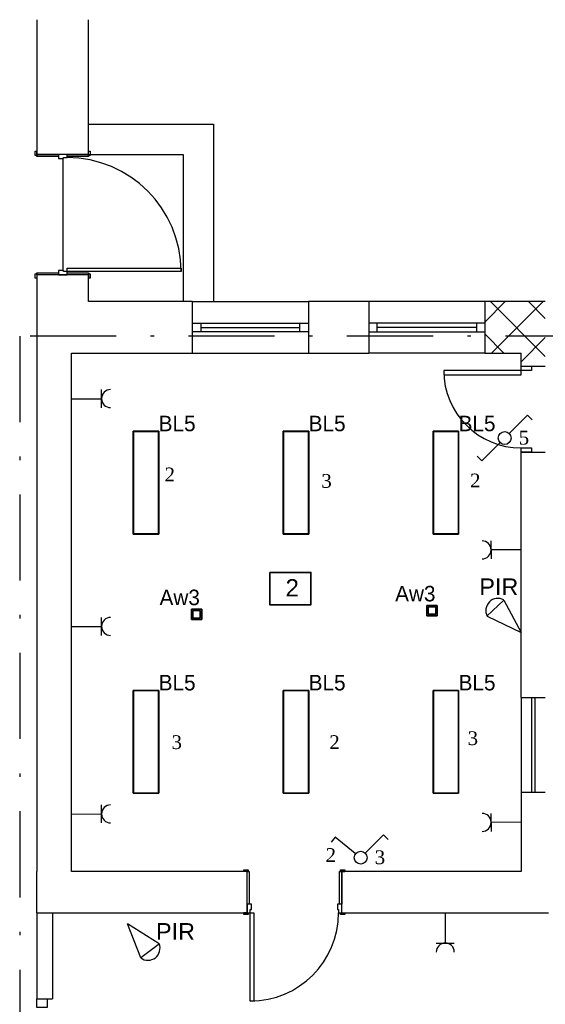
# Model space of a CAD drawing. Header units: millimetres. Extents: x -16803 to -7085, y -9068 to 2537.
# Tile 13 of 33: x -14626 to -14016, y -784 to 360. Entities that reach past the tile are written whole.
import ezdxf

# ---------------------------------------------------------------- set-up
doc = ezdxf.new("R2010")
doc.units = ezdxf.units.MM
doc.header["$MEASUREMENT"] = 0
doc.linetypes.add('Kropki i Kreski', pattern=[920, 500, -200, 20, -200])
for name, color, linetype in [('2D - Ogólne', 7, 'Continuous'), ('DLX_BLD0_FL1_LUM 9', 1, 'Continuous'), ('DLX_BLD0_FL1_LUMKEY_IDX', 7, 'Continuous'), ('Elementy modelu - Strefy', 7, 'Continuous'), ('Konstrukcja - Ściany zew', 7, 'Continuous'), ('teletech', 7, 'Continuous')]:
    doc.layers.add(name, color=color, linetype=linetype)
for name, color, linetype, lineweight in [('A_przekrojowe główne', 50, 'Continuous', 50), ('A_stolarka', 20, 'Continuous', 15), ('A_ściany istniejące', 82, 'Continuous', 50), ('A_ściany istniejące hatch', 82, 'Continuous', 9), ('elektryka', 255, 'Continuous', 35), ('elektryka2', 20, 'Continuous', 35), ('opisy', 71, 'Continuous', 13)]:
    doc.layers.add(name, color=color, linetype=linetype, lineweight=lineweight)
doc.layers.add('A_zakres opracowania', color=7, linetype='Continuous', lineweight=70, true_color=0xe00038)
doc.layers.add('DLX_BLD0_FL1_LUM 4', color=7, linetype='Continuous', true_color=0x002aff)
doc.styles.add('ROMANS', font='times.ttf', dxfattribs={"height": 12})
doc.styles.get("Standard").update_dxf_attribs({"font": 'arial.ttf'})
doc.styles.add('STYL_AUTOMATYCZNY_1', font='arial.ttf')
doc.styles.add('TableTextStyle', font='txt')

msp = doc.modelspace()

# ---------------------------------------------------------------- hatches: boundary and pattern name
at = {"layer": 'A_ściany istniejące hatch', "lineweight": -3}
h = msp.add_hatch(dxfattribs=at)
h.set_pattern_fill('NET', color=256, scale=250, angle=45)
h.set_pattern_definition([(45, (11473.234, -3998.222), (-22.097087, 22.097087), []), (135, (11473.234, -3998.222), (-22.097087, -22.097087), [])])
h.paths.add_polyline_path([(-14043.8, -27.9), (-14043.8, -42.9), (-14015.8, -42.9), (-14015.8, -27.9), (-14015.8, 0.1), (-14015.8, 10.1), (-14015.8, 32.1), (-14085.8, 32.1), (-14085.8, 10.1), (-14085.8, 0.1), (-14085.8, -9.9), (-14085.8, -27.9)])

# ---------------------------------------------------------------- linework, layer by layer
at = {"layer": '2D - Ogólne', "color": 7, "linetype": 'Continuous', "lineweight": -3}
for p, q in [((-14546.2, 238.1), (-14401.2, 238.1)), ((-14401.2, 238.1), (-14401.2, 32.1)), ((-14576.2, 198.1), (-14576.2, 68.1)), ((-14546.2, 203.1), (-14436.2, 203.1)), ((-14436.2, 203.1), (-14436.2, 32.1))]:
    msp.add_line(p, q, dxfattribs=at)
at = {"layer": 'A_przekrojowe główne', "lineweight": -3}
for p, q in [((-14043.8, -427.9), (-14043.8, -537.9)), ((-14031.8, -427.9), (-14031.8, -537.9)), ((-14027.8, -427.9), (-14027.8, -537.9)), ((-14606.2, -677.9), (-14606.2, -777.9)), ((-14588.2, -677.9), (-14588.2, -777.9)), ((-14606.2, -777.9), (-14588.2, -777.9))]:
    msp.add_line(p, q, dxfattribs=at)
at = {"layer": 'A_stolarka', "lineweight": -3}
for points in [[(-14043.8, -42.9), (-14031.8, -42.9), (-14031.8, -47.9), (-14043.8, -47.9)], [(-14043.8, -47.9), (-14133.8, -47.9), (-14133.8, -52.9), (-14043.8, -52.9)], [(-14043.8, -137.9), (-14031.8, -137.9), (-14031.8, -142.9), (-14043.8, -142.9)], [(-14606.2, -777.9), (-14594.2, -777.9), (-14594.2, -787.9), (-14606.2, -787.9)]]:
    msp.add_lwpolyline(points, close=True, dxfattribs=at)
msp.add_arc((-14043.8, -47.9), 90, 180, 270, dxfattribs=at)
at = {"layer": 'A_zakres opracowania', "linetype": 'Kropki i Kreski', "lineweight": -3, "ltscale": 0.2}
msp.add_lwpolyline([(-12692.2, -1447.9), (-11784.2, -1447.9), (-11784.2, 1575.1), (-12776.2, 1575.1), (-12776.2, 916.1), (-12896.2, 916.1), (-12896.2, 816.1), (-12674.2, 816.1), (-12674.2, 707.1), (-13147.2, 707.1), (-13147.2, 487.1), (-12674.2, 487.1), (-12674.2, -7.9), (-14626.2, -7.9), (-14626.2, -1047.9), (-13545.2, -1047.9), (-13545.2, -1265.9), (-13040.2, -1265.9), (-13040.2, -1525.9), (-12692.2, -1525.9)], close=True, dxfattribs=at)
at = {"layer": 'A_ściany istniejące', "lineweight": -3}
for p, q in [((-14043.8, -427.9), (-14015.8, -427.9)), ((-14015.8, -537.9), (-14043.8, -537.9))]:
    msp.add_line(p, q, dxfattribs=at)
at = {"layer": 'DLX_BLD0_FL1_LUM 4', "lineweight": -3}
for points in [[(-14494.3, -238, 0), (-14494.3, -118.5, 0)], [(-14494.3, -118.5, 0), (-14494.3, -118.5, 0)], [(-14494.3, -118.5, 0), (-14494.3, -238, 0)], [(-14494.3, -118.5, 0), (-14464.8, -118.5, 0)], [(-14464.8, -118.5, 0), (-14494.3, -118.5, 0)], [(-14494.3, -118.5, 0), (-14494.3, -118.5, 0)], [(-14494.3, -118.5, 0), (-14494.3, -238, 0)], [(-14464.8, -118.5, 0), (-14494.3, -118.5, 0)], [(-14494.3, -238, 0), (-14494.3, -118.5, 0)], [(-14494.3, -118.5, 0), (-14464.8, -118.5, 0)], [(-14494, -237.8, 0), (-14494, -118.8, 0)], [(-14494, -118.8, 0), (-14465, -118.8, 0)], [(-14494, -118.8, 0), (-14494, -237.8, 0)], [(-14465, -118.8, 0), (-14494, -118.8, 0)], [(-14494, -118.8, 0), (-14494, -237.8, 0)], [(-14465, -118.8, 0), (-14494, -118.8, 0)], [(-14494, -237.8, 0), (-14494, -118.8, 0)], [(-14494, -118.8, 0), (-14465, -118.8, 0)], [(-14465, -118.8, 0), (-14465, -237.8, 0)], [(-14465, -237.8, 0), (-14465, -118.8, 0)], [(-14465, -237.8, 0), (-14465, -118.8, 0)], [(-14465, -118.8, 0), (-14465, -237.8, 0)], [(-14464.8, -118.5, 0), (-14464.8, -238, 0)], [(-14464.8, -238, 0), (-14464.8, -118.5, 0)], [(-14464.8, -118.5, 0), (-14464.8, -118.5, 0)], [(-14464.8, -118.5, 0), (-14464.8, -118.5, 0)], [(-14464.8, -238, 0), (-14464.8, -118.5, 0)], [(-14464.8, -118.5, 0), (-14464.8, -238, 0)], [(-14320.1, -238, 0), (-14320.1, -118.5, 0)], [(-14320.1, -118.5, 0), (-14320.1, -118.5, 0)], [(-14320.1, -118.5, 0), (-14320.1, -238, 0)], [(-14320.1, -118.5, 0), (-14290.6, -118.5, 0)], [(-14290.6, -118.5, 0), (-14320.1, -118.5, 0)], [(-14320.1, -118.5, 0), (-14320.1, -118.5, 0)], [(-14320.1, -118.5, 0), (-14320.1, -238, 0)], [(-14290.6, -118.5, 0), (-14320.1, -118.5, 0)], [(-14320.1, -238, 0), (-14320.1, -118.5, 0)], [(-14320.1, -118.5, 0), (-14290.6, -118.5, 0)], [(-14319.9, -237.8, 0), (-14319.9, -118.8, 0)], [(-14319.9, -118.8, 0), (-14290.9, -118.8, 0)], [(-14319.9, -118.8, 0), (-14319.9, -237.8, 0)], [(-14290.9, -118.8, 0), (-14319.9, -118.8, 0)], [(-14319.9, -118.8, 0), (-14319.9, -237.8, 0)], [(-14290.9, -118.8, 0), (-14319.9, -118.8, 0)], [(-14319.9, -237.8, 0), (-14319.9, -118.8, 0)], [(-14319.9, -118.8, 0), (-14290.9, -118.8, 0)], [(-14290.9, -118.8, 0), (-14290.9, -237.8, 0)], [(-14290.9, -237.8, 0), (-14290.9, -118.8, 0)], [(-14290.9, -237.8, 0), (-14290.9, -118.8, 0)], [(-14290.9, -118.8, 0), (-14290.9, -237.8, 0)], [(-14290.6, -118.5, 0), (-14290.6, -238, 0)], [(-14290.6, -238, 0), (-14290.6, -118.5, 0)], [(-14290.6, -118.5, 0), (-14290.6, -118.5, 0)], [(-14290.6, -118.5, 0), (-14290.6, -118.5, 0)], [(-14290.6, -238, 0), (-14290.6, -118.5, 0)], [(-14290.6, -118.5, 0), (-14290.6, -238, 0)], [(-14146, -238, 0), (-14146, -118.5, 0)], [(-14146, -118.5, 0), (-14146, -118.5, 0)], [(-14146, -118.5, 0), (-14146, -238, 0)], [(-14146, -118.5, 0), (-14116.5, -118.5, 0)], [(-14116.5, -118.5, 0), (-14146, -118.5, 0)], [(-14146, -118.5, 0), (-14146, -118.5, 0)], [(-14146, -118.5, 0), (-14146, -238, 0)], [(-14116.5, -118.5, 0), (-14146, -118.5, 0)], [(-14146, -238, 0), (-14146, -118.5, 0)], [(-14146, -118.5, 0), (-14116.5, -118.5, 0)], [(-14145.8, -237.8, 0), (-14145.8, -118.8, 0)], [(-14145.8, -118.8, 0), (-14116.8, -118.8, 0)], [(-14145.8, -118.8, 0), (-14145.8, -237.8, 0)], [(-14116.8, -118.8, 0), (-14145.8, -118.8, 0)], [(-14145.8, -118.8, 0), (-14145.8, -237.8, 0)], [(-14116.8, -118.8, 0), (-14145.8, -118.8, 0)], [(-14145.8, -237.8, 0), (-14145.8, -118.8, 0)], [(-14145.8, -118.8, 0), (-14116.8, -118.8, 0)], [(-14116.8, -118.8, 0), (-14116.8, -237.8, 0)], [(-14116.8, -237.8, 0), (-14116.8, -118.8, 0)], [(-14116.8, -237.8, 0), (-14116.8, -118.8, 0)], [(-14116.8, -118.8, 0), (-14116.8, -237.8, 0)], [(-14116.5, -118.5, 0), (-14116.5, -238, 0)], [(-14116.5, -238, 0), (-14116.5, -118.5, 0)], [(-14116.5, -118.5, 0), (-14116.5, -118.5, 0)], [(-14116.5, -118.5, 0), (-14116.5, -118.5, 0)], [(-14116.5, -238, 0), (-14116.5, -118.5, 0)], [(-14116.5, -118.5, 0), (-14116.5, -238, 0)], [(-14464.8, -238, 0), (-14494.3, -238, 0)], [(-14494.3, -238, 0), (-14494.3, -238, 0)], [(-14494.3, -238, 0), (-14464.8, -238, 0)], [(-14494.3, -238, 0), (-14494.3, -238, 0)], [(-14494.3, -238, 0), (-14464.8, -238, 0)], [(-14464.8, -238, 0), (-14494.3, -238, 0)], [(-14465, -237.8, 0), (-14494, -237.8, 0)], [(-14494, -237.8, 0), (-14465, -237.8, 0)], [(-14494, -237.8, 0), (-14465, -237.8, 0)], [(-14465, -237.8, 0), (-14494, -237.8, 0)], [(-14464.8, -238, 0), (-14464.8, -238, 0)], [(-14464.8, -238, 0), (-14464.8, -238, 0)], [(-14290.6, -238, 0), (-14320.1, -238, 0)], [(-14320.1, -238, 0), (-14320.1, -238, 0)], [(-14320.1, -238, 0), (-14290.6, -238, 0)], [(-14320.1, -238, 0), (-14320.1, -238, 0)], [(-14320.1, -238, 0), (-14290.6, -238, 0)], [(-14290.6, -238, 0), (-14320.1, -238, 0)], [(-14290.9, -237.8, 0), (-14319.9, -237.8, 0)], [(-14319.9, -237.8, 0), (-14290.9, -237.8, 0)], [(-14319.9, -237.8, 0), (-14290.9, -237.8, 0)], [(-14290.9, -237.8, 0), (-14319.9, -237.8, 0)], [(-14290.6, -238, 0), (-14290.6, -238, 0)], [(-14290.6, -238, 0), (-14290.6, -238, 0)], [(-14116.5, -238, 0), (-14146, -238, 0)], [(-14146, -238, 0), (-14146, -238, 0)], [(-14146, -238, 0), (-14116.5, -238, 0)], [(-14146, -238, 0), (-14146, -238, 0)], [(-14146, -238, 0), (-14116.5, -238, 0)], [(-14116.5, -238, 0), (-14146, -238, 0)], [(-14116.8, -237.8, 0), (-14145.8, -237.8, 0)], [(-14145.8, -237.8, 0), (-14116.8, -237.8, 0)], [(-14145.8, -237.8, 0), (-14116.8, -237.8, 0)], [(-14116.8, -237.8, 0), (-14145.8, -237.8, 0)], [(-14116.5, -238, 0), (-14116.5, -238, 0)], [(-14116.5, -238, 0), (-14116.5, -238, 0)], [(-14494.3, -539, 0), (-14494.3, -419.5, 0)], [(-14494.3, -419.5, 0), (-14494.3, -419.5, 0)], [(-14494.3, -419.5, 0), (-14494.3, -539, 0)], [(-14494.3, -419.5, 0), (-14464.8, -419.5, 0)], [(-14464.8, -419.5, 0), (-14494.3, -419.5, 0)], [(-14494.3, -419.5, 0), (-14494.3, -419.5, 0)], [(-14494.3, -419.5, 0), (-14494.3, -539, 0)], [(-14464.8, -419.5, 0), (-14494.3, -419.5, 0)], [(-14494.3, -539, 0), (-14494.3, -419.5, 0)], [(-14494.3, -419.5, 0), (-14464.8, -419.5, 0)], [(-14494, -538.8, 0), (-14494, -419.8, 0)], [(-14494, -419.8, 0), (-14465, -419.8, 0)], [(-14494, -419.8, 0), (-14494, -538.8, 0)], [(-14465, -419.8, 0), (-14494, -419.8, 0)], [(-14494, -419.8, 0), (-14494, -538.8, 0)], [(-14465, -419.8, 0), (-14494, -419.8, 0)], [(-14494, -538.8, 0), (-14494, -419.8, 0)], [(-14494, -419.8, 0), (-14465, -419.8, 0)], [(-14465, -419.8, 0), (-14465, -538.8, 0)], [(-14465, -538.8, 0), (-14465, -419.8, 0)], [(-14465, -538.8, 0), (-14465, -419.8, 0)], [(-14465, -419.8, 0), (-14465, -538.8, 0)], [(-14464.8, -419.5, 0), (-14464.8, -539, 0)], [(-14464.8, -539, 0), (-14464.8, -419.5, 0)], [(-14464.8, -419.5, 0), (-14464.8, -419.5, 0)], [(-14464.8, -419.5, 0), (-14464.8, -419.5, 0)], [(-14464.8, -539, 0), (-14464.8, -419.5, 0)], [(-14464.8, -419.5, 0), (-14464.8, -539, 0)], [(-14320.1, -539, 0), (-14320.1, -419.5, 0)], [(-14320.1, -419.5, 0), (-14320.1, -419.5, 0)], [(-14320.1, -419.5, 0), (-14320.1, -539, 0)], [(-14320.1, -419.5, 0), (-14290.6, -419.5, 0)], [(-14290.6, -419.5, 0), (-14320.1, -419.5, 0)], [(-14320.1, -419.5, 0), (-14320.1, -419.5, 0)], [(-14320.1, -419.5, 0), (-14320.1, -539, 0)], [(-14290.6, -419.5, 0), (-14320.1, -419.5, 0)], [(-14320.1, -539, 0), (-14320.1, -419.5, 0)], [(-14320.1, -419.5, 0), (-14290.6, -419.5, 0)], [(-14319.9, -538.8, 0), (-14319.9, -419.8, 0)], [(-14319.9, -419.8, 0), (-14290.9, -419.8, 0)], [(-14319.9, -419.8, 0), (-14319.9, -538.8, 0)], [(-14290.9, -419.8, 0), (-14319.9, -419.8, 0)], [(-14319.9, -419.8, 0), (-14319.9, -538.8, 0)], [(-14290.9, -419.8, 0), (-14319.9, -419.8, 0)], [(-14319.9, -538.8, 0), (-14319.9, -419.8, 0)], [(-14319.9, -419.8, 0), (-14290.9, -419.8, 0)], [(-14290.9, -419.8, 0), (-14290.9, -538.8, 0)], [(-14290.9, -538.8, 0), (-14290.9, -419.8, 0)], [(-14290.9, -538.8, 0), (-14290.9, -419.8, 0)], [(-14290.9, -419.8, 0), (-14290.9, -538.8, 0)], [(-14290.6, -419.5, 0), (-14290.6, -539, 0)], [(-14290.6, -539, 0), (-14290.6, -419.5, 0)], [(-14290.6, -419.5, 0), (-14290.6, -419.5, 0)], [(-14290.6, -419.5, 0), (-14290.6, -419.5, 0)], [(-14290.6, -539, 0), (-14290.6, -419.5, 0)], [(-14290.6, -419.5, 0), (-14290.6, -539, 0)], [(-14146, -539, 0), (-14146, -419.5, 0)], [(-14146, -419.5, 0), (-14146, -419.5, 0)], [(-14146, -419.5, 0), (-14146, -539, 0)], [(-14146, -419.5, 0), (-14116.5, -419.5, 0)], [(-14116.5, -419.5, 0), (-14146, -419.5, 0)], [(-14146, -419.5, 0), (-14146, -419.5, 0)], [(-14146, -419.5, 0), (-14146, -539, 0)], [(-14116.5, -419.5, 0), (-14146, -419.5, 0)], [(-14146, -539, 0), (-14146, -419.5, 0)], [(-14146, -419.5, 0), (-14116.5, -419.5, 0)], [(-14145.8, -538.8, 0), (-14145.8, -419.8, 0)], [(-14145.8, -419.8, 0), (-14116.8, -419.8, 0)], [(-14145.8, -419.8, 0), (-14145.8, -538.8, 0)], [(-14116.8, -419.8, 0), (-14145.8, -419.8, 0)], [(-14145.8, -419.8, 0), (-14145.8, -538.8, 0)], [(-14116.8, -419.8, 0), (-14145.8, -419.8, 0)], [(-14145.8, -538.8, 0), (-14145.8, -419.8, 0)], [(-14145.8, -419.8, 0), (-14116.8, -419.8, 0)], [(-14116.8, -419.8, 0), (-14116.8, -538.8, 0)], [(-14116.8, -538.8, 0), (-14116.8, -419.8, 0)], [(-14116.8, -538.8, 0), (-14116.8, -419.8, 0)], [(-14116.8, -419.8, 0), (-14116.8, -538.8, 0)], [(-14116.5, -419.5, 0), (-14116.5, -539, 0)], [(-14116.5, -539, 0), (-14116.5, -419.5, 0)], [(-14116.5, -419.5, 0), (-14116.5, -419.5, 0)], [(-14116.5, -419.5, 0), (-14116.5, -419.5, 0)], [(-14116.5, -539, 0), (-14116.5, -419.5, 0)], [(-14116.5, -419.5, 0), (-14116.5, -539, 0)], [(-14464.8, -539, 0), (-14494.3, -539, 0)], [(-14494.3, -539, 0), (-14494.3, -539, 0)], [(-14494.3, -539, 0), (-14464.8, -539, 0)], [(-14494.3, -539, 0), (-14494.3, -539, 0)], [(-14494.3, -539, 0), (-14464.8, -539, 0)], [(-14464.8, -539, 0), (-14494.3, -539, 0)], [(-14465, -538.8, 0), (-14494, -538.8, 0)], [(-14494, -538.8, 0), (-14465, -538.8, 0)], [(-14494, -538.8, 0), (-14465, -538.8, 0)], [(-14465, -538.8, 0), (-14494, -538.8, 0)], [(-14464.8, -539, 0), (-14464.8, -539, 0)], [(-14464.8, -539, 0), (-14464.8, -539, 0)], [(-14290.6, -539, 0), (-14320.1, -539, 0)], [(-14320.1, -539, 0), (-14320.1, -539, 0)], [(-14320.1, -539, 0), (-14290.6, -539, 0)], [(-14320.1, -539, 0), (-14320.1, -539, 0)], [(-14320.1, -539, 0), (-14290.6, -539, 0)], [(-14290.6, -539, 0), (-14320.1, -539, 0)], [(-14290.9, -538.8, 0), (-14319.9, -538.8, 0)], [(-14319.9, -538.8, 0), (-14290.9, -538.8, 0)], [(-14319.9, -538.8, 0), (-14290.9, -538.8, 0)], [(-14290.9, -538.8, 0), (-14319.9, -538.8, 0)], [(-14290.6, -539, 0), (-14290.6, -539, 0)], [(-14290.6, -539, 0), (-14290.6, -539, 0)], [(-14116.5, -539, 0), (-14146, -539, 0)], [(-14146, -539, 0), (-14146, -539, 0)], [(-14146, -539, 0), (-14116.5, -539, 0)], [(-14146, -539, 0), (-14146, -539, 0)], [(-14146, -539, 0), (-14116.5, -539, 0)], [(-14116.5, -539, 0), (-14146, -539, 0)], [(-14116.8, -538.8, 0), (-14145.8, -538.8, 0)], [(-14145.8, -538.8, 0), (-14116.8, -538.8, 0)], [(-14145.8, -538.8, 0), (-14116.8, -538.8, 0)], [(-14116.8, -538.8, 0), (-14145.8, -538.8, 0)], [(-14116.5, -539, 0), (-14116.5, -539, 0)], [(-14116.5, -539, 0), (-14116.5, -539, 0)]]:
    msp.add_polyline3d(points, dxfattribs=at)
at = {"layer": 'DLX_BLD0_FL1_LUM 9', "lineweight": -3}
for points in [[(-14426.9, -337.1, 0), (-14426.9, -325.1, 0)], [(-14426.9, -325.1, 0), (-14426.9, -325.1, 0)], [(-14426.9, -325.1, 0), (-14426.9, -337.1, 0)], [(-14426.9, -325.1, 0), (-14414.9, -325.1, 0)], [(-14414.9, -325.1, 0), (-14426.9, -325.1, 0)], [(-14426.9, -325.1, 0), (-14426.9, -325.1, 0)], [(-14426.9, -325.1, 0), (-14426.9, -337.1, 0)], [(-14414.9, -325.1, 0), (-14426.9, -325.1, 0)], [(-14426.9, -337.1, 0), (-14426.9, -325.1, 0)], [(-14426.9, -325.1, 0), (-14414.9, -325.1, 0)], [(-14425.3, -326.7, 0), (-14425.3, -335.5, 0)], [(-14416.5, -326.7, 0), (-14425.3, -326.7, 0)], [(-14425.3, -335.5, 0), (-14425.3, -326.7, 0)], [(-14425.3, -326.7, 0), (-14416.5, -326.7, 0)], [(-14416.5, -335.5, 0), (-14416.5, -326.7, 0)], [(-14416.5, -326.7, 0), (-14416.5, -335.5, 0)], [(-14414.9, -325.1, 0), (-14414.9, -337.1, 0)], [(-14414.9, -337.1, 0), (-14414.9, -325.1, 0)], [(-14414.9, -325.1, 0), (-14414.9, -325.1, 0)], [(-14414.9, -325.1, 0), (-14414.9, -325.1, 0)], [(-14414.9, -337.1, 0), (-14414.9, -325.1, 0)], [(-14414.9, -325.1, 0), (-14414.9, -337.1, 0)], [(-14153.3, -332.7, 0), (-14153.3, -320.7, 0)], [(-14153.3, -320.7, 0), (-14153.3, -320.7, 0)], [(-14153.3, -320.7, 0), (-14153.3, -332.7, 0)], [(-14153.3, -320.7, 0), (-14141.3, -320.7, 0)], [(-14141.3, -320.7, 0), (-14153.3, -320.7, 0)], [(-14153.3, -320.7, 0), (-14153.3, -320.7, 0)], [(-14153.3, -320.7, 0), (-14153.3, -332.7, 0)], [(-14141.3, -320.7, 0), (-14153.3, -320.7, 0)], [(-14153.3, -332.7, 0), (-14153.3, -320.7, 0)], [(-14153.3, -320.7, 0), (-14141.3, -320.7, 0)], [(-14151.7, -322.3, 0), (-14151.7, -331.1, 0)], [(-14142.9, -322.3, 0), (-14151.7, -322.3, 0)], [(-14151.7, -331.1, 0), (-14151.7, -322.3, 0)], [(-14151.7, -322.3, 0), (-14142.9, -322.3, 0)], [(-14151.7, -331.1, 0), (-14142.9, -331.1, 0)], [(-14142.9, -331.1, 0), (-14151.7, -331.1, 0)], [(-14142.9, -331.1, 0), (-14142.9, -322.3, 0)], [(-14142.9, -322.3, 0), (-14142.9, -331.1, 0)], [(-14141.3, -320.7, 0), (-14141.3, -332.7, 0)], [(-14141.3, -332.7, 0), (-14141.3, -320.7, 0)], [(-14141.3, -320.7, 0), (-14141.3, -320.7, 0)], [(-14141.3, -320.7, 0), (-14141.3, -320.7, 0)], [(-14141.3, -332.7, 0), (-14141.3, -320.7, 0)], [(-14141.3, -320.7, 0), (-14141.3, -332.7, 0)], [(-14414.9, -337.1, 0), (-14426.9, -337.1, 0)], [(-14426.9, -337.1, 0), (-14426.9, -337.1, 0)], [(-14426.9, -337.1, 0), (-14414.9, -337.1, 0)], [(-14426.9, -337.1, 0), (-14426.9, -337.1, 0)], [(-14426.9, -337.1, 0), (-14414.9, -337.1, 0)], [(-14414.9, -337.1, 0), (-14426.9, -337.1, 0)], [(-14425.3, -335.5, 0), (-14416.5, -335.5, 0)], [(-14416.5, -335.5, 0), (-14425.3, -335.5, 0)], [(-14414.9, -337.1, 0), (-14414.9, -337.1, 0)], [(-14414.9, -337.1, 0), (-14414.9, -337.1, 0)], [(-14141.3, -332.7, 0), (-14153.3, -332.7, 0)], [(-14153.3, -332.7, 0), (-14153.3, -332.7, 0)], [(-14153.3, -332.7, 0), (-14141.3, -332.7, 0)], [(-14153.3, -332.7, 0), (-14153.3, -332.7, 0)], [(-14153.3, -332.7, 0), (-14141.3, -332.7, 0)], [(-14141.3, -332.7, 0), (-14153.3, -332.7, 0)], [(-14141.3, -332.7, 0), (-14141.3, -332.7, 0)], [(-14141.3, -332.7, 0), (-14141.3, -332.7, 0)]]:
    msp.add_polyline3d(points, dxfattribs=at)
at = {"layer": 'elektryka', "color": 3, "lineweight": -3}
for p, q in [((-14531.2, -91.2), (-14531.3, -70.2)), ((-14566.2, -80.8), (-14531.2, -80.7)), ((-14078.9, -245.7), (-14078.8, -266.7)), ((-14043.8, -256.1), (-14078.8, -256.2)), ((-14531.2, -355.8), (-14531.3, -334.8)), ((-14566.2, -345.4), (-14531.2, -345.3)), ((-14531.2, -573.5), (-14531.3, -552.5)), ((-14566.2, -563.1), (-14531.2, -563)), ((-14078.9, -562.3), (-14078.8, -583.3)), ((-14043.8, -572.7), (-14078.8, -572.8)), ((-14132.2, -677.9), (-14132, -712.9)), ((-14142.5, -712.9), (-14121.5, -712.9))]:
    msp.add_line(p, q, dxfattribs=at)
at = {"layer": 'elektryka'}
msp.add_lwpolyline([(-14335.8, -282.5), (-14288.1, -282.5), (-14288.1, -320), (-14335.8, -320)], close=True, dxfattribs=at)
at = {"layer": 'elektryka', "color": 3, "lineweight": -3}
for centre, start, end in [((-14520.7, -80.6), 90.2275, 270.2275), ((-14089.3, -256.3), 270.2275, 90.2275), ((-14520.7, -345.2), 90.2275, 270.2275), ((-14520.7, -562.9), 90.2275, 270.2275), ((-14089.3, -572.8), 270.2275, 90.2275), ((-14132, -723.4), 0.2275, 180.2275)]:
    msp.add_arc(centre, 10.5, start, end, dxfattribs=at)
at = {"layer": 'elektryka2', "lineweight": -3}
for p, q in [((-14057.7, -121.1), (-14036.5, -99.9)), ((-14036.5, -99.9), (-14031.2, -105.2)), ((-14089.6, -152.9), (-14068.3, -131.7)), ((-14094.9, -147.6), (-14089.6, -152.9)), ((-14259.9, -590), (-14264.7, -595.8)), ((-14236.8, -609), (-14259.9, -590)), ((-14224.9, -608.4), (-14203.7, -587.2)), ((-14203.7, -587.2), (-14198.4, -592.5))]:
    msp.add_line(p, q, dxfattribs=at)
for centre in [(-14063, -126.4), (-14230.2, -613.8)]:
    msp.add_circle(centre, 7.5, dxfattribs=at)
at = {"layer": 'Konstrukcja - Ściany zew', "color": 7, "linetype": 'Continuous', "lineweight": -3}
for p, q in [((-14608.1, 201.8), (-14608.1, 206.8)), ((-14608.1, 206.8), (-14606.2, 206.8)), ((-14606.2, 203.1), (-14606.2, 206.8)), ((-14606.2, 206.8), (-14606.2, 201.8)), ((-14606.2, 203.1), (-14606.2, 206.8)), ((-14606.2, 203.1), (-14606.2, 206.8)), ((-14546.2, 203.1), (-14546.2, 206.8)), ((-14546.2, 201.8), (-14546.2, 206.8)), ((-14546.2, 206.8), (-14544.3, 206.8)), ((-14546.2, 203.1), (-14546.2, 206.8)), ((-14546.2, 203.1), (-14546.2, 206.8)), ((-14544.3, 206.8), (-14544.3, 201.8)), ((-14606.2, 201.8), (-14608.1, 201.8)), ((-14581.2, 203.1), (-14606.2, 203.1)), ((-14606.2, 200.6), (-14606.2, 203.1)), ((-14606.2, 203.1), (-14581.2, 203.1)), ((-14581.2, 203.1), (-14606.2, 203.1)), ((-14581.2, 203.1), (-14606.2, 203.1)), ((-14581.2, 200.6), (-14606.2, 200.6)), ((-14571.2, 203.1), (-14581.2, 203.1)), ((-14581.2, 203.1), (-14581.2, 200.6)), ((-14571.2, 203.1), (-14581.2, 203.1)), ((-14581.2, 203.1), (-14581.2, 198.1)), ((-14571.2, 203.1), (-14581.2, 203.1)), ((-14571.2, 203.1), (-14581.2, 203.1)), ((-14581.2, 198.1), (-14575.2, 198.1)), ((-14575.2, 198.1), (-14575.2, 199.3)), ((-14575.2, 199.3), (-14571.2, 199.3)), ((-14546.2, 203.1), (-14571.2, 203.1)), ((-14546.2, 203.1), (-14571.2, 203.1)), ((-14571.2, 200.6), (-14571.2, 203.1)), ((-14571.2, 203.1), (-14546.2, 203.1)), ((-14571.2, 199.3), (-14571.2, 203.1)), ((-14546.2, 203.1), (-14571.2, 203.1)), ((-14546.2, 203.1), (-14571.2, 203.1)), ((-14546.2, 203.1), (-14571.2, 203.1)), ((-14546.2, 200.6), (-14571.2, 200.6)), ((-14546.2, 203.1), (-14546.2, 200.6)), ((-14544.3, 201.8), (-14546.2, 201.8)), ((-14571.2, 66.9), (-14571.2, 70.9)), ((-14571.2, 70.9), (-14438.8, 70.9)), ((-14438.8, 70.9), (-14438.8, 66.9)), ((-14608.1, 59.4), (-14608.1, 64.4)), ((-14608.1, 64.4), (-14606.2, 64.4)), ((-14606.2, 59.4), (-14608.1, 59.4)), ((-14606.2, 63.1), (-14606.2, 65.6)), ((-14606.2, 65.6), (-14581.2, 65.6)), ((-14606.2, 64.4), (-14606.2, 59.4)), ((-14606.2, 63.1), (-14606.2, 59.4)), ((-14581.2, 63.1), (-14606.2, 63.1)), ((-14581.2, 63.1), (-14606.2, 63.1)), ((-14581.2, 63.1), (-14606.2, 63.1)), ((-14581.2, 63.1), (-14606.2, 63.1)), ((-14606.2, 63.1), (-14606.2, 59.4)), ((-14606.2, 63.1), (-14606.2, 59.4)), ((-14575.2, 68.1), (-14581.2, 68.1)), ((-14581.2, 68.1), (-14581.2, 63.1)), ((-14581.2, 65.6), (-14581.2, 63.1)), ((-14571.2, 63.1), (-14581.2, 63.1)), ((-14581.2, 63.1), (-14571.2, 63.1)), ((-14571.2, 63.1), (-14581.2, 63.1)), ((-14571.2, 63.1), (-14581.2, 63.1)), ((-14575.2, 66.9), (-14575.2, 68.1)), ((-14571.2, 66.9), (-14575.2, 66.9)), ((-14571.2, 63.1), (-14571.2, 66.9)), ((-14438.8, 66.9), (-14571.2, 66.9)), ((-14571.2, 63.1), (-14571.2, 65.6)), ((-14571.2, 65.6), (-14546.2, 65.6)), ((-14546.2, 63.1), (-14571.2, 63.1)), ((-14546.2, 63.1), (-14571.2, 63.1)), ((-14546.2, 63.1), (-14571.2, 63.1)), ((-14546.2, 63.1), (-14571.2, 63.1)), ((-14546.2, 63.1), (-14571.2, 63.1)), ((-14546.2, 63.1), (-14571.2, 63.1)), ((-14546.2, 65.6), (-14546.2, 63.1)), ((-14546.2, 59.4), (-14546.2, 64.4)), ((-14546.2, 64.4), (-14544.3, 64.4)), ((-14546.2, 63.1), (-14546.2, 59.4)), ((-14546.2, 63.1), (-14546.2, 59.4)), ((-14546.2, 63.1), (-14546.2, 59.4)), ((-14544.3, 59.4), (-14546.2, 59.4)), ((-14544.3, 64.4), (-14544.3, 59.4)), ((-14425.9, 32.1), (-14425.9, 7.1)), ((-14425.9, 32.1), (-14290.9, 32.1)), ((-14425.9, 32.1), (-14425.9, 7.1)), ((-14290.9, 32.1), (-14290.9, 7.1)), ((-14290.9, 32.1), (-14290.9, 7.1)), ((-14220.9, 32.1), (-14220.9, 7.1)), ((-14085.9, 32.1), (-14220.9, 32.1)), ((-14220.9, 32.1), (-14220.9, 7.1)), ((-14085.9, 32.1), (-14085.9, 7.1)), ((-14085.9, 32.1), (-14085.9, 7.1)), ((-14425.9, 7.1), (-14425.9, -2.9)), ((-14425.9, 7.1), (-14415.9, 7.1)), ((-14425.9, 7.1), (-14425.9, -2.9)), ((-14425.9, 7.1), (-14425.9, -2.9)), ((-14415.9, 7.1), (-14415.9, -2.9)), ((-14415.9, 7.1), (-14300.9, 7.1)), ((-14415.9, 2.1), (-14300.9, 2.1)), ((-14300.9, -2.9), (-14300.9, 7.1)), ((-14300.9, 7.1), (-14290.9, 7.1)), ((-14290.9, 7.1), (-14290.9, -2.9)), ((-14290.9, 7.1), (-14290.9, -2.9)), ((-14290.9, 7.1), (-14290.9, -2.9)), ((-14220.9, 7.1), (-14220.9, -2.9)), ((-14210.9, 7.1), (-14220.9, 7.1)), ((-14220.9, 7.1), (-14220.9, -2.9)), ((-14220.9, 7.1), (-14220.9, -2.9)), ((-14210.9, -2.9), (-14210.9, 7.1)), ((-14095.9, 7.1), (-14210.9, 7.1)), ((-14095.9, 2.1), (-14210.9, 2.1)), ((-14085.9, 7.1), (-14095.9, 7.1)), ((-14095.9, 7.1), (-14095.9, -2.9)), ((-14085.9, 7.1), (-14085.9, -2.9)), ((-14085.9, 7.1), (-14085.9, -2.9)), ((-14085.9, 7.1), (-14085.9, -2.9)), ((-14425.9, -2.9), (-14425.9, -27.9)), ((-14415.9, -2.9), (-14425.9, -2.9)), ((-14425.9, -2.9), (-14425.9, -27.9)), ((-14300.9, -2.9), (-14415.9, -2.9)), ((-14290.9, -2.9), (-14300.9, -2.9)), ((-14290.9, -2.9), (-14290.9, -27.9)), ((-14290.9, -2.9), (-14290.9, -27.9)), ((-14220.9, -2.9), (-14220.9, -27.9)), ((-14220.9, -2.9), (-14210.9, -2.9)), ((-14220.9, -2.9), (-14220.9, -27.9)), ((-14210.9, -2.9), (-14095.9, -2.9)), ((-14095.9, -2.9), (-14085.9, -2.9)), ((-14085.9, -2.9), (-14085.9, -27.9)), ((-14085.9, -2.9), (-14085.9, -27.9)), ((-14425.9, -27.9), (-14290.9, -27.9)), ((-14085.9, -27.9), (-14220.9, -27.9)), ((-14043.8, -42.9), (-14043.8, -27.9)), ((-14043.8, -42.9), (-14015.8, -42.9)), ((-14043.8, -427.9), (-14043.8, -142.9)), ((-14043.8, -142.9), (-14015.8, -142.9)), ((-14146.2, -530.3), (-14146.2, -534.3)), ((-14043.8, -537.9), (-14043.8, -629.9)), ((-14365.9, -629.9), (-14365.9, -628)), ((-14365.9, -628), (-14360.9, -628)), ((-14360.9, -628), (-14360.9, -629.9)), ((-14253.5, -628), (-14248.5, -628)), ((-14253.5, -629.9), (-14253.5, -628)), ((-14248.5, -628), (-14248.5, -629.9)), ((-14362.2, -629.9), (-14365.9, -629.9)), ((-14360.9, -629.9), (-14365.9, -629.9)), ((-14362.2, -629.9), (-14365.9, -629.9)), ((-14362.2, -629.9), (-14365.9, -629.9)), ((-14362.2, -667.9), (-14362.2, -629.9)), ((-14362.2, -667.9), (-14362.2, -629.9)), ((-14362.2, -629.9), (-14359.7, -629.9)), ((-14362.2, -667.9), (-14362.2, -629.9)), ((-14362.2, -667.9), (-14362.2, -629.9)), ((-14359.7, -629.9), (-14359.7, -667.9)), ((-14254.7, -667.9), (-14254.7, -629.9)), ((-14254.7, -629.9), (-14252.2, -629.9)), ((-14248.5, -629.9), (-14253.5, -629.9)), ((-14252.2, -629.9), (-14248.5, -629.9)), ((-14252.2, -667.9), (-14252.2, -629.9)), ((-14252.2, -629.9), (-14252.2, -667.9)), ((-14252.2, -667.9), (-14252.2, -629.9)), ((-14252.2, -667.9), (-14252.2, -629.9)), ((-14252.2, -629.9), (-14248.5, -629.9)), ((-14252.2, -629.9), (-14248.5, -629.9)), ((-14362.2, -677.9), (-14362.2, -667.9)), ((-14359.7, -667.9), (-14362.2, -667.9)), ((-14362.2, -667.9), (-14362.2, -677.9)), ((-14357.2, -667.9), (-14362.2, -667.9)), ((-14362.2, -677.9), (-14362.2, -667.9)), ((-14362.2, -677.9), (-14362.2, -667.9)), ((-14358.4, -677.9), (-14358.4, -673.9)), ((-14358.4, -673.9), (-14357.2, -673.9)), ((-14357.2, -673.9), (-14357.2, -667.9)), ((-14257.2, -667.9), (-14257.2, -673.9)), ((-14252.2, -667.9), (-14257.2, -667.9)), ((-14257.2, -673.9), (-14256, -673.9)), ((-14256, -673.9), (-14256, -677.9)), ((-14252.2, -667.9), (-14254.7, -667.9)), ((-14252.2, -677.9), (-14252.2, -667.9)), ((-14252.2, -677.9), (-14252.2, -667.9)), ((-14252.2, -677.9), (-14252.2, -667.9)), ((-14252.2, -677.9), (-14252.2, -667.9)), ((-14362.2, -677.9), (-14365.9, -677.9)), ((-14365.9, -679.8), (-14365.9, -677.9)), ((-14365.9, -677.9), (-14360.9, -677.9)), ((-14362.2, -677.9), (-14365.9, -677.9)), ((-14362.2, -677.9), (-14365.9, -677.9)), ((-14360.9, -679.8), (-14365.9, -679.8)), ((-14362.2, -677.9), (-14358.4, -677.9)), ((-14360.9, -677.9), (-14360.9, -679.8)), ((-14358.4, -780.3), (-14358.4, -677.9)), ((-14358.4, -677.9), (-14354.4, -677.9)), ((-14354.4, -677.9), (-14354.4, -780.3)), ((-14256, -677.9), (-14252.2, -677.9)), ((-14253.5, -677.9), (-14248.5, -677.9)), ((-14253.5, -679.8), (-14253.5, -677.9)), ((-14248.5, -679.8), (-14253.5, -679.8)), ((-14252.2, -677.9), (-14248.5, -677.9)), ((-14252.2, -677.9), (-14248.5, -677.9)), ((-14252.2, -677.9), (-14248.5, -677.9)), ((-14248.5, -677.9), (-14248.5, -679.8)), ((-14354.4, -780.3), (-14358.4, -780.3))]:
    msp.add_line(p, q, dxfattribs=at)
for points in [[(-14606.2, 359.5), (-14606.2, 203.1)], [(-14546.2, 203.1), (-14546.2, 359.5)], [(-14606.2, 63.1), (-14606.2, -27.9)], [(-14546.2, 32.1), (-14546.2, 63.1)], [(-14425.9, 32.1), (-14546.2, 32.1)], [(-14220.9, 32.1), (-14290.9, 32.1)], [(-14015.8, 32.1), (-14085.9, 32.1)], [(-14606.2, -27.9), (-14606.2, -629.9)], [(-14566.2, -27.9), (-14546.2, -27.9)], [(-14566.2, -629.9), (-14566.2, -27.9)], [(-14546.2, -27.9), (-14425.9, -27.9)], [(-14290.9, -27.9), (-14220.9, -27.9)], [(-14085.9, -27.9), (-14043.8, -27.9)], [(-14606.2, -677.9), (-14606.2, -629.9)], [(-14362.2, -629.9), (-14566.2, -629.9)], [(-14043.8, -629.9), (-14252.2, -629.9)], [(-14606.2, -677.9), (-14362.2, -677.9)], [(-14252.2, -677.9), (-14012.1, -677.9)]]:
    msp.add_lwpolyline(points, dxfattribs=at)
for centre, radius, start, end in [((-14571.2, 66.9), 132.4, 0, 90), ((-14358.4, -677.9), 102.4, 270, 0)]:
    msp.add_arc(centre, radius, start, end, dxfattribs=at)
at = {"layer": 'teletech', "lineweight": -3}
for p, q in [((-14083.7, -333.3), (-14063.9, -314.6)), ((-14063.9, -314.6), (-14043.8, -352.1)), ((-14083.3, -333.4), (-14043.8, -352.1)), ((-14485.6, -730), (-14501.2, -690.5)), ((-14464.2, -713.7), (-14501.2, -690.5)), ((-14463.8, -713.8), (-14485.6, -730))]:
    msp.add_line(p, q, dxfattribs=at)
for centre, start, end in [((-14070.9, -326.8), 60.8454, 207.7862), ((-14477.3, -718.8), 234.1238, 21.0646)]:
    msp.add_arc(centre, 14.1, start, end, dxfattribs=at)

# ---------------------------------------------------------------- texts
at = {"layer": 'DLX_BLD0_FL1_LUMKEY_IDX', "lineweight": -3, "style": 'TableTextStyle'}
for s, p in [('BL5', (-14464.8, -118.5)), ('BL5', (-14290.6, -118.5)), ('BL5', (-14116.5, -118.5)), ('Aw3', (-14463.8, -320.5)), ('Aw3', (-14190.2, -316.1)), ('BL5', (-14464.8, -419.5)), ('BL5', (-14290.6, -419.5)), ('BL5', (-14116.5, -419.5))]:
    msp.add_text(s, height=18, dxfattribs=at).set_placement(p)
at = {"layer": 'Elementy modelu - Strefy', "color": 7, "linetype": 'Continuous', "lineweight": -3, "insert": (-14317.5, -290.3), "char_height": 20, "attachment_point": 1, "style": 'STYL_AUTOMATYCZNY_1'}
msp.add_mtext('\\A1;\\pxql,t0,0.5;{\\fArial|b0|i0|c238|p0;2 }', dxfattribs=at)
at = {"layer": 'opisy', "color": 0, "lineweight": -3, "style": 'ROMANS'}
for s, p in [('5', (-14046.7, -134)), ('2', (-14458, -176.7)), ('3', (-14275.9, -184.2)), ('2', (-14103.2, -183.7)), ('3', (-14106, -483)), ('3', (-14449.9, -487.6)), ('2', (-14266.7, -487.6)), ('2', (-14271, -618.7)), ('3', (-14213.9, -621.3))]:
    msp.add_text(s, height=16, dxfattribs=at).set_placement(p)
at = {"layer": 'teletech', "lineweight": -3}
for p in [(-14092.4, -308.8), (-14467.9, -709.2)]:
    msp.add_text('PIR', height=19.41, dxfattribs=at).set_placement(p)

doc.saveas('drawing.dxf')
